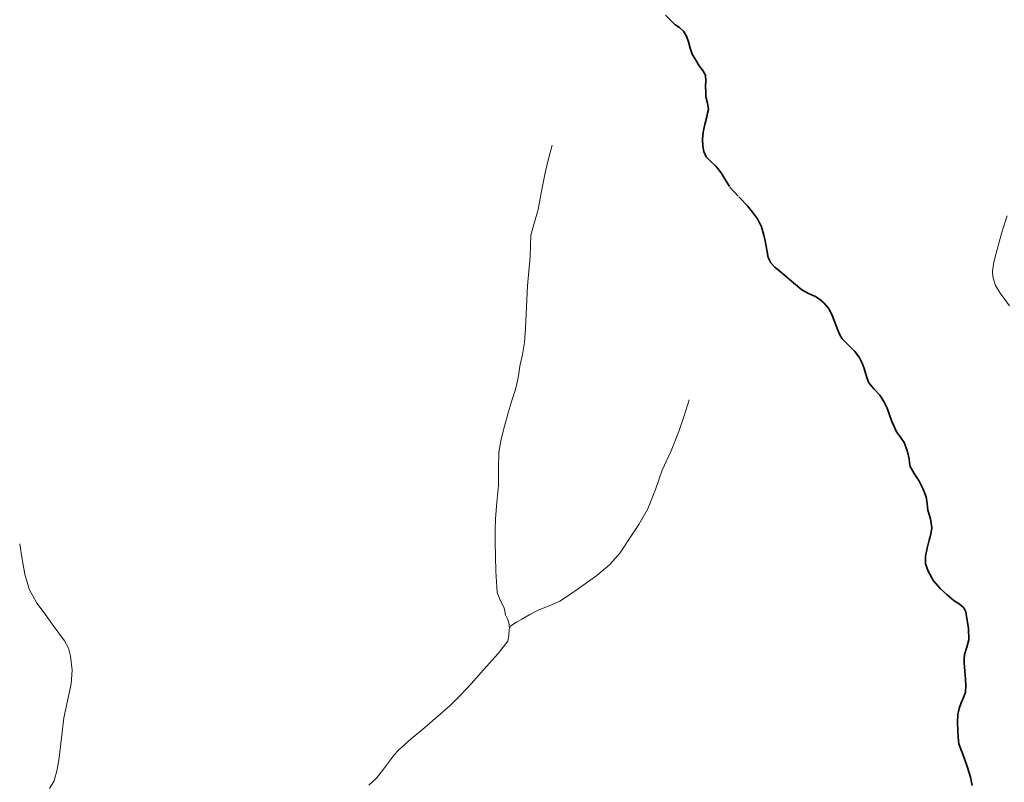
# Model space of a CAD drawing. Header units: metres. Extents: x 407555 to 411072, y 4571682 to 4574038.
# Tile 50 of 67: x 409005 to 409420, y 4573396 to 4573717. Entities that reach past the tile are written whole.
import ezdxf

# ---------------------------------------------------------------- set-up
doc = ezdxf.new("R2010")
doc.units = ezdxf.units.M
doc.header["$MEASUREMENT"] = 0
doc.linetypes.add('bt5mv20_tlin1', pattern=[7, 5.25, -1.75])
doc.layers.add('FLU01_LN', color=7, linetype='Continuous', lineweight=15)
doc.layers.add('VIA21_LN', color=7, linetype='Continuous', lineweight=15)

msp = doc.modelspace()

# ---------------------------------------------------------------- linework, layer by layer
at = {"layer": 'FLU01_LN', "color": 150, "linetype": 'Continuous', "lineweight": 15}
for points in [[(409229.1, 4573664.25, 488.59), (409227.6, 4573658.38, 487.17), (409226.1, 4573652.51, 485.75), (409224.57, 4573644.83, 484.06), (409223.22, 4573637.11, 482.45), (409221.59, 4573631.7, 481.25), (409220.17, 4573626.27, 480.03), (409219.97, 4573621.79, 478.91), (409219.87, 4573617.3, 477.74), (409219.26, 4573611.12, 476.41), (409218.73, 4573604.94, 475.04), (409218.46, 4573598.99, 473.29), (409218.21, 4573593.05, 471.54), (409217.92, 4573587.06, 470.04), (409217.5, 4573581.07, 468.55), (409216.58, 4573576.06, 467.27), (409215.44, 4573571.14, 465.97), (409214.86, 4573567.03, 464.39), (409214.13, 4573562.93, 462.85), (409213.21, 4573559.99, 462.12), (409212.23, 4573557.05, 461.39), (409210.61, 4573551.46, 459.99), (409209.05, 4573545.82, 458.62), (409207.67, 4573540.36, 457.4), (409206.67, 4573534.82, 456.21), (409206.47, 4573527.82, 454.72), (409206.47, 4573520.83, 453.23), (409205.77, 4573513.78, 451.55), (409205.17, 4573506.74, 449.73), (409205.04, 4573501.99, 448.4), (409205.04, 4573497.23, 447.1), (409205.19, 4573491.01, 445.72), (409205.4, 4573484.77, 444.48), (409205.6, 4573480.24, 443.64), (409205.98, 4573475.74, 442.81), (409207.25, 4573472.51, 442.02), (409208.81, 4573469.39, 441.06), (409209.11, 4573467.9, 440.39), (409209.42, 4573466.42, 439.75), (409210.16, 4573465.03, 439.4), (409210.77, 4573463.58, 439.05), (409210.93, 4573462.14, 438.68), (409211.09, 4573460.69, 438.31)], [(409420.82, 4573634.38, 468.95), (409418.76, 4573628.02, 467.74), (409417.41, 4573623.35, 466.78), (409416.18, 4573618.67, 465.82), (409415.26, 4573614.87, 465.07), (409414.68, 4573611.06, 464.31), (409414.8, 4573608.67, 463.8), (409415.96, 4573605.13, 462.99), (409417.89, 4573601.91, 462.19), (409421.88, 4573596.54, 460.76)], [(409286.78, 4573556.89, 480.58), (409284.66, 4573550.23, 478.46), (409282.54, 4573543.57, 476.33), (409279.18, 4573535.4, 474.21), (409275.48, 4573527.32, 472.1), (409272.61, 4573519.16, 469.12), (409269.48, 4573511.05, 466.05), (409265.68, 4573504.38, 463.81), (409261.45, 4573498.08, 461.48), (409257.7, 4573492.51, 458.67), (409253.41, 4573487.51, 455.84), (409247.89, 4573482.99, 453.28), (409242.05, 4573478.76, 450.72), (409237.3, 4573475.33, 448.6), (409232.4, 4573472.14, 446.48), (409227.81, 4573470.2, 444.77), (409223.19, 4573468.39, 443.08), (409219.76, 4573466.54, 441.63), (409216.34, 4573464.62, 440.21), (409214.03, 4573463.28, 439.4), (409211.74, 4573461.75, 438.65), (409211.09, 4573460.69, 438.31)], [(409004.73, 4573496.33, 439.44), (409005.84, 4573489.89, 436.12), (409006.94, 4573483.44, 432.8), (409008.73, 4573477.18, 429.58), (409011.99, 4573471.33, 426.83), (409015.44, 4573466.63, 424.86), (409018.9, 4573461.93, 422.91), (409021.28, 4573458.69, 421.56), (409023.65, 4573455.45, 420.19), (409025.25, 4573452.32, 418.81), (409026.13, 4573448.92, 417.32), (409026.83, 4573443.12, 414.72), (409026.48, 4573437.25, 412.25), (409024.89, 4573430.14, 409.93), (409023.34, 4573422.98, 407.88), (409022.36, 4573414.62, 405.54), (409021.41, 4573406.22, 403.19), (409020.56, 4573401.26, 401.64), (409019.23, 4573396.43, 400.07), (409017.31, 4573393.26, 399.24)], [(409211.09, 4573460.69, 438.31), (409210.92, 4573460.41, 438.22), (409210.83, 4573457.72, 437.61), (409210.36, 4573455.31, 436.94), (409208.48, 4573452.7, 435.46), (409206.41, 4573450.14, 433.83), (409202.75, 4573445.98, 431.76), (409199.1, 4573441.9, 429.66), (409196.22, 4573438.72, 427.56), (409193.32, 4573435.55, 425.5), (409189.81, 4573431.86, 423.57), (409186.08, 4573428.22, 421.78), (409180.79, 4573423.5, 419.46), (409175.41, 4573418.86, 417.3), (409169.71, 4573414.16, 415.71), (409164.3, 4573409.42, 414.17), (409162.58, 4573407.45, 413.24), (409160.94, 4573405.34, 412.32), (409158.02, 4573401.44, 411.14), (409155.07, 4573397.55, 410.12), (409151.83, 4573394.63, 409.28)]]:
    msp.add_polyline3d(points, dxfattribs=at)
at = {"layer": 'VIA21_LN', "color": 2, "linetype": 'bt5mv20_tlin1', "lineweight": 35}
for points in [[(409389.13, 4573502.97, 488.5), (409388.52, 4573506.74, 488.85), (409387.35, 4573510.51, 489.26), (409387.12, 4573513.27, 489.6), (409386.74, 4573516.03, 489.93), (409385.34, 4573519.6, 490.3), (409383.56, 4573523.01, 490.64), (409381.67, 4573525.86, 490.94), (409379.97, 4573528.8, 491.18), (409379.68, 4573530.44, 491.21), (409379.51, 4573532.11, 491.21), (409378.67, 4573535.56, 491.32), (409377.49, 4573538.93, 491.43), (409375.84, 4573541.2, 491.49), (409374.18, 4573543.44, 491.55), (409373.19, 4573545.64, 491.59), (409372.27, 4573547.87, 491.62), (409371.29, 4573550.64, 491.61), (409370.28, 4573553.41, 491.56), (409368.84, 4573556.21, 491.47), (409367.13, 4573558.87, 491.39), (409364.73, 4573561.39, 491.31), (409362.6, 4573564.06, 491.24), (409361.88, 4573565.92, 491.21), (409361.24, 4573567.8, 491.19), (409360.52, 4573570.09, 491.08), (409359.77, 4573572.37, 490.96), (409358.41, 4573574.93, 490.96), (409356.65, 4573577.28, 491.06), (409353.96, 4573579.88, 491.41), (409351.37, 4573582.56, 491.75), (409350.31, 4573584.36, 491.74), (409349.42, 4573586.25, 491.75), (409348.2, 4573589.57, 492.01), (409346.96, 4573592.89, 492.27), (409345.52, 4573595.5, 492.45), (409343.6, 4573597.82, 492.65), (409341.9, 4573599.22, 492.86), (409340.06, 4573600.39, 493.09), (409337.14, 4573601.7, 493.34), (409334.37, 4573603.2, 493.59), (409331.67, 4573605.49, 493.92), (409328.99, 4573607.8, 494.26), (409325.99, 4573610.27, 494.58), (409322.99, 4573612.76, 494.92), (409321.2, 4573614.59, 495.39), (409320.11, 4573616.83, 495.94), (409319.67, 4573619.19, 496.33), (409319.27, 4573621.55, 496.7), (409318.8, 4573623.92, 497.04), (409318.3, 4573626.29, 497.36), (409317.25, 4573629.81, 497.78), (409315.61, 4573633.13, 498.2), (409313.58, 4573636, 498.62), (409311.35, 4573638.67, 499.05), (409307.53, 4573642.65, 499.64), (409303.82, 4573646.72, 500.23), (409302.28, 4573649.27, 500.66), (409300.8, 4573651.85, 501.08), (409299.44, 4573653.65, 501.33), (409298.01, 4573655.4, 501.56), (409296.01, 4573657.27, 501.82), (409294.04, 4573659.28, 502.09), (409292.99, 4573661.45, 502.38), (409292.59, 4573663.76, 502.72), (409292.46, 4573666.7, 503.18), (409292.76, 4573669.61, 503.66), (409293.48, 4573672.89, 504.23), (409294.22, 4573676.16, 504.79), (409294.58, 4573677.66, 505.05), (409294.92, 4573679.17, 505.31), (409294.53, 4573681.81, 505.77), (409293.83, 4573684.5, 506.14), (409293.8, 4573686.71, 506.35), (409293.77, 4573688.92, 506.55), (409293.81, 4573691.28, 506.78), (409293.65, 4573693.64, 507.01), (409292.58, 4573695.68, 507.27), (409291.11, 4573697.56, 507.52), (409289.59, 4573699.99, 507.74), (409288.14, 4573702.48, 507.94), (409287.28, 4573705.03, 508.25), (409286.61, 4573707.66, 508.47), (409285.75, 4573710.02, 508.49), (409284.48, 4573712.19, 508.5), (409282.7, 4573713.69, 508.5), (409280.85, 4573715.06, 508.53), (409278.84, 4573716.99, 508.67), (409276.86, 4573718.95, 508.86)], [(409406.13, 4573394.52, 470.23), (409405.43, 4573398.05, 470.98), (409404.14, 4573402.15, 471.96), (409402.74, 4573406.21, 472.94), (409401.52, 4573409.12, 473.51), (409400.46, 4573412.08, 474.09), (409400.14, 4573414.87, 474.72), (409400.09, 4573417.69, 475.35), (409399.97, 4573421.07, 476.06), (409400.07, 4573424.44, 476.77), (409400.61, 4573426.89, 477.29), (409401.41, 4573429.29, 477.8), (409402.38, 4573431.55, 478.19), (409403.22, 4573433.87, 478.55), (409403.46, 4573436.61, 479.03), (409403.33, 4573439.35, 479.52), (409402.98, 4573442.68, 480), (409402.66, 4573446, 480.47), (409402.68, 4573447.87, 480.94), (409402.86, 4573449.72, 481.4), (409403.8, 4573452.79, 481.76), (409404.67, 4573455.87, 482.09), (409404.5, 4573460.76, 482.91), (409403.68, 4573465.7, 483.71), (409403.37, 4573467.58, 483.78), (409402.56, 4573469.33, 483.88), (409400.56, 4573470.96, 484.4), (409398.5, 4573472.32, 484.92), (409395.56, 4573474.74, 485.54), (409392.68, 4573477.29, 486.07), (409389.81, 4573480.71, 486.58), (409387.6, 4573484.76, 487.04), (409386.46, 4573487.91, 487.33), (409386.37, 4573491.05, 487.61), (409387.18, 4573494.41, 487.89), (409388.01, 4573497.78, 488.16), (409388.63, 4573500.37, 488.33), (409389.13, 4573502.97, 488.5)]]:
    msp.add_polyline3d(points, dxfattribs=at)

doc.saveas('drawing.dxf')
